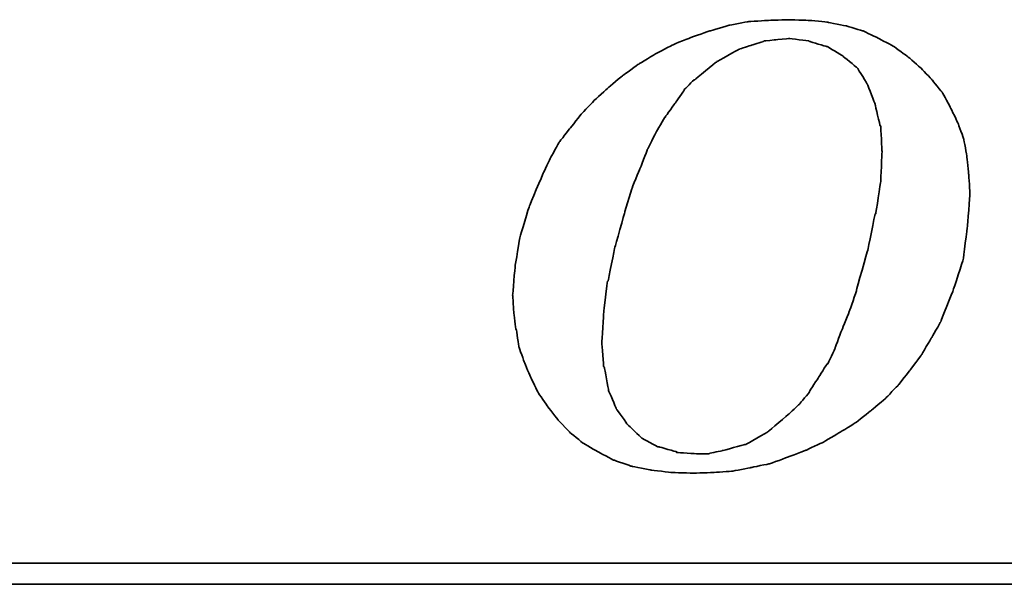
# Model space of a CAD drawing. Header units: millimetres. Extents: x 8 to 529, y 592 to 778.
# Tile 35 of 52: x 390 to 406, y 649 to 658. Entities that reach past the tile are written whole.
import ezdxf

# ---------------------------------------------------------------- set-up
doc = ezdxf.new("R2010")
doc.units = ezdxf.units.MM
doc.layers.add('DIM', color=4, linetype='Continuous')
doc.layers.add('layer 1', color=7, linetype='Continuous')

# ---------------------------------------------------------------- blocks, each defined once
blk = doc.blocks.new('TBI MOTION logo(完整正式版)')
at = {"layer": 'layer 1', "color": 22, "lineweight": 35}
for points, knots in [([(-11.34375, -6.98375), (-11.34375, -6.98375), (-10.91375, -7.43875), (-10.91375, -7.43875), (-10.91375, -7.43875), (-10.91375, -7.43875), (-10.38625, -7.87125), (-10.38625, -7.87125), (-10.38625, -7.87125), (-10.38625, -7.87125), (-9.81125, -8.20375), (-9.81125, -8.20375), (-9.81125, -8.20375), (-9.81125, -8.20375), (-9.21125, -8.51875), (-9.21125, -8.51875), (-9.21125, -8.51875), (-9.21125, -8.51875), (-8.51625, -8.75875), (-8.51625, -8.75875), (-8.51625, -8.75875), (-8.51625, -8.75875), (-7.77125, -8.90375), (-7.77125, -8.90375), (-7.77125, -8.90375), (-7.77125, -8.90375), (-6.97875, -8.99875), (-6.97875, -8.99875), (-6.97875, -8.99875), (-6.97875, -8.99875), (-6.14125, -9.02375), (-6.14125, -9.02375), (-6.14125, -9.02375), (-6.14125, -9.02375), (-5.37125, -8.99875), (-5.37125, -8.99875), (-5.37125, -8.99875), (-5.37125, -8.99875), (-4.65375, -8.94875), (-4.65375, -8.94875), (-4.65375, -8.94875), (-4.65375, -8.94875), (-3.93375, -8.80625), (-3.93375, -8.80625), (-3.93375, -8.80625), (-3.93375, -8.80625), (-3.21375, -8.66375), (-3.21375, -8.66375), (-3.21375, -8.66375), (-3.21375, -8.66375), (-2.49375, -8.39875), (-2.49375, -8.39875), (-2.49375, -8.39875), (-2.49375, -8.39875), (-1.79875, -8.13375), (-1.79875, -8.13375), (-1.79875, -8.13375), (-1.79875, -8.13375), (-1.17375, -7.84375), (-1.17375, -7.84375), (-1.17375, -7.84375), (-1.17375, -7.84375), (-0.52375, -7.46375), (-0.52375, -7.46375), (-0.52375, -7.46375), (-0.52375, -7.46375), (0.10124, -7.07875), (0.10124, -7.07875), (0.10124, -7.07875), (0.10124, -7.07875), (0.67625, -6.62375), (0.67625, -6.62375), (0.67625, -6.62375), (0.67625, -6.62375), (1.24874, -6.14375), (1.24874, -6.14375), (1.24874, -6.14375), (1.24874, -6.14375), (1.72874, -5.64125), (1.72874, -5.64125), (1.72874, -5.64125), (1.72874, -5.64125), (2.18624, -5.06375), (2.18624, -5.06375), (2.18624, -5.06375), (2.18624, -5.06375), (2.61625, -4.48874), (2.61625, -4.48874), (2.61625, -4.48874), (2.61625, -4.48874), (3.00125, -3.83874), (3.00125, -3.83874), (3.00125, -3.83874), (3.00125, -3.83874), (3.36124, -3.21374), (3.36124, -3.21374), (3.36124, -3.21374), (3.36124, -3.21374), (3.84374, -1.99125), (3.84374, -1.99125), (3.84374, -1.99125), (3.84374, -1.99125), (4.22625, -0.81875), (4.22625, -0.81875), (4.22625, -0.81875), (4.22625, -0.81875), (4.39125, 0.45624), (4.39125, 0.45624), (4.39125, 0.45624), (4.39125, 0.45624), (4.48874, 1.70124), (4.48874, 1.70124), (4.48874, 1.70124), (4.48874, 1.70124), (4.43874, 2.44625), (4.43874, 2.44625), (4.43874, 2.44625), (4.43874, 2.44625), (4.36874, 3.14125), (4.36874, 3.14125), (4.36874, 3.14125), (4.36874, 3.14125), (4.25125, 3.81125), (4.25125, 3.81125), (4.25125, 3.81125), (4.25125, 3.81125), (4.03124, 4.41125), (4.03124, 4.41125), (4.03124, 4.41125), (4.03124, 4.41125), (3.74374, 5.01125), (3.74374, 5.01125), (3.74374, 5.01125), (3.74374, 5.01125), (3.43124, 5.58875), (3.43124, 5.58875), (3.43124, 5.58875), (3.43124, 5.58875), (3.02625, 6.09125), (3.02625, 6.09125), (3.02625, 6.09125), (3.02625, 6.09125), (2.59374, 6.54875), (2.59374, 6.54875), (2.59374, 6.54875), (2.59374, 6.54875), (2.09124, 6.98125), (2.09124, 6.98125), (2.09124, 6.98125), (2.09124, 6.98125), (1.56124, 7.36625), (1.56124, 7.36625), (1.56124, 7.36625), (1.56124, 7.36625), (0.98624, 7.67625), (0.98624, 7.67625), (0.98624, 7.67625), (0.98624, 7.67625), (0.38624, 7.96375), (0.38624, 7.96375), (0.38624, 7.96375), (0.38624, 7.96375), (-0.25875, 8.15625), (-0.25875, 8.15625), (-0.25875, 8.15625), (-0.25875, 8.15625), (-0.98125, 8.30125), (-0.98125, 8.30125), (-0.98125, 8.30125), (-0.98125, 8.30125), (-1.70124, 8.37125), (-1.70124, 8.37125), (-1.70124, 8.37125), (-1.70124, 8.37125), (-2.49375, 8.39624), (-2.49375, 8.39624), (-2.49375, 8.39624), (-2.49375, 8.39624), (-3.28625, 8.37125), (-3.28625, 8.37125), (-3.28625, 8.37125), (-3.28625, 8.37125), (-4.05125, 8.32125), (-4.05125, 8.32125), (-4.05125, 8.32125), (-4.05125, 8.32125), (-4.77375, 8.18125), (-4.77375, 8.18125), (-4.77375, 8.18125), (-4.77375, 8.18125), (-5.51625, 7.96375), (-5.51625, 7.96375), (-5.51625, 7.96375), (-5.51625, 7.96375), (-6.21125, 7.72625), (-6.21125, 7.72625), (-6.21125, 7.72625), (-6.21125, 7.72625), (-6.92875, 7.43625), (-6.92875, 7.43625), (-6.92875, 7.43625), (-6.92875, 7.43625), (-7.57875, 7.10125), (-7.57875, 7.10125), (-7.57875, 7.10125), (-7.57875, 7.10125), (-8.24875, 6.69125), (-8.24875, 6.69125), (-8.24875, 6.69125), (-8.24875, 6.69125), (-8.84875, 6.26125), (-8.84875, 6.26125), (-8.84875, 6.26125), (-8.84875, 6.26125), (-9.42625, 5.78125), (-9.42625, 5.78125), (-9.42625, 5.78125), (-9.42625, 5.78125), (-9.95375, 5.30125), (-9.95375, 5.30125), (-9.95375, 5.30125), (-9.95375, 5.30125), (-10.43375, 4.79624), (-10.43375, 4.79624), (-10.43375, 4.79624), (-10.43375, 4.79624), (-10.88875, 4.22125), (-10.88875, 4.22125), (-10.88875, 4.22125), (-10.88875, 4.22125), (-11.29875, 3.69375), (-11.29875, 3.69375), (-11.29875, 3.69375), (-11.29875, 3.69375), (-11.63375, 3.09125), (-11.63375, 3.09125), (-11.63375, 3.09125), (-11.63375, 3.09125), (-11.91875, 2.49625), (-11.91875, 2.49625), (-11.91875, 2.49625), (-11.91875, 2.49625), (-12.44875, 1.24625), (-12.44875, 1.24625), (-12.44875, 1.24625), (-12.44875, 1.24625), (-12.80875, 0.06874), (-12.80875, 0.06874), (-12.80875, 0.06874), (-12.80875, 0.06874), (-12.99875, -1.07875), (-12.99875, -1.07875), (-12.99875, -1.07875), (-12.99875, -1.07875), (-13.09375, -2.18375), (-13.09375, -2.18375), (-13.09375, -2.18375), (-13.09375, -2.18375), (-13.04875, -2.85375), (-13.04875, -2.85375), (-13.04875, -2.85375), (-13.04875, -2.85375), (-12.97375, -3.50375), (-12.97375, -3.50375), (-12.97375, -3.50375), (-12.97375, -3.50375), (-12.95375, -3.50375), (-12.95375, -3.50375), (-12.95375, -3.50375), (-12.95375, -3.50375), (-12.85375, -4.17375), (-12.85375, -4.17375), (-12.85375, -4.17375), (-12.85375, -4.17375), (-12.63875, -4.77624), (-12.63875, -4.77624), (-12.63875, -4.77624), (-12.63875, -4.77624), (-12.39875, -5.35125), (-12.39875, -5.35125), (-12.39875, -5.35125), (-12.39875, -5.35125), (-12.11375, -5.92875), (-12.11375, -5.92875), (-12.11375, -5.92875), (-12.11375, -5.92875), (-11.75375, -6.45375), (-11.75375, -6.45375), (-11.75375, -6.45375), (-11.75375, -6.45375), (-11.34375, -6.98375), (-11.34375, -6.98375)], [0, 0, 0, 0, 0.01369863, 0.01369863, 0.01369863, 0.01369864, 0.02739726, 0.02739726, 0.02739726, 0.02739727, 0.04109589, 0.04109589, 0.04109589, 0.0410959, 0.05479452, 0.05479452, 0.05479452, 0.05479453, 0.06849315, 0.06849315, 0.06849315, 0.06849316, 0.08219178, 0.08219178, 0.08219178, 0.08219179, 0.09589041, 0.09589041, 0.09589041, 0.09589042, 0.10958904, 0.10958904, 0.10958904, 0.10958905, 0.12328767, 0.12328767, 0.12328767, 0.12328768, 0.1369863, 0.1369863, 0.1369863, 0.13698631, 0.15068493, 0.15068493, 0.15068493, 0.15068494, 0.16438356, 0.16438356, 0.16438356, 0.16438357, 0.17808219, 0.17808219, 0.17808219, 0.1780822, 0.19178082, 0.19178082, 0.19178082, 0.19178083, 0.20547945, 0.20547945, 0.20547945, 0.20547946, 0.21917808, 0.21917808, 0.21917808, 0.21917809, 0.23287671, 0.23287671, 0.23287671, 0.23287672, 0.24657534, 0.24657534, 0.24657534, 0.24657535, 0.26027397, 0.26027397, 0.26027397, 0.26027398, 0.2739726, 0.2739726, 0.2739726, 0.27397261, 0.28767123, 0.28767123, 0.28767123, 0.28767124, 0.30136986, 0.30136986, 0.30136986, 0.30136987, 0.31506849, 0.31506849, 0.31506849, 0.3150685, 0.32876712, 0.32876712, 0.32876712, 0.32876713, 0.34246575, 0.34246575, 0.34246575, 0.34246576, 0.35616438, 0.35616438, 0.35616438, 0.35616439, 0.36986301, 0.36986301, 0.36986301, 0.36986302, 0.38356164, 0.38356164, 0.38356164, 0.38356165, 0.39726027, 0.39726027, 0.39726027, 0.39726028, 0.4109589, 0.4109589, 0.4109589, 0.41095891, 0.42465753, 0.42465753, 0.42465753, 0.42465754, 0.43835616, 0.43835616, 0.43835616, 0.43835617, 0.45205479, 0.45205479, 0.45205479, 0.4520548, 0.46575342, 0.46575342, 0.46575342, 0.46575343, 0.47945205, 0.47945205, 0.47945205, 0.47945206, 0.49315068, 0.49315068, 0.49315068, 0.49315069, 0.50684932, 0.50684932, 0.50684932, 0.50684933, 0.52054795, 0.52054795, 0.52054795, 0.52054796, 0.53424658, 0.53424658, 0.53424658, 0.53424659, 0.54794521, 0.54794521, 0.54794521, 0.54794522, 0.56164384, 0.56164384, 0.56164384, 0.56164385, 0.57534247, 0.57534247, 0.57534247, 0.57534248, 0.5890411, 0.5890411, 0.5890411, 0.58904111, 0.60273973, 0.60273973, 0.60273973, 0.60273974, 0.61643836, 0.61643836, 0.61643836, 0.61643837, 0.63013699, 0.63013699, 0.63013699, 0.630137, 0.64383562, 0.64383562, 0.64383562, 0.64383563, 0.65753425, 0.65753425, 0.65753425, 0.65753426, 0.67123288, 0.67123288, 0.67123288, 0.67123289, 0.68493151, 0.68493151, 0.68493151, 0.68493152, 0.69863014, 0.69863014, 0.69863014, 0.69863015, 0.71232877, 0.71232877, 0.71232877, 0.71232878, 0.7260274, 0.7260274, 0.7260274, 0.72602741, 0.73972603, 0.73972603, 0.73972603, 0.73972604, 0.75342466, 0.75342466, 0.75342466, 0.75342467, 0.76712329, 0.76712329, 0.76712329, 0.7671233, 0.78082192, 0.78082192, 0.78082192, 0.78082193, 0.79452055, 0.79452055, 0.79452055, 0.79452056, 0.80821918, 0.80821918, 0.80821918, 0.80821919, 0.82191781, 0.82191781, 0.82191781, 0.82191782, 0.83561644, 0.83561644, 0.83561644, 0.83561645, 0.84931507, 0.84931507, 0.84931507, 0.84931508, 0.8630137, 0.8630137, 0.8630137, 0.86301371, 0.87671233, 0.87671233, 0.87671233, 0.87671234, 0.89041096, 0.89041096, 0.89041096, 0.89041097, 0.90410959, 0.90410959, 0.90410959, 0.9041096, 0.91780822, 0.91780822, 0.91780822, 0.91780823, 0.93150685, 0.93150685, 0.93150685, 0.93150686, 0.94520548, 0.94520548, 0.94520548, 0.94520549, 0.95890411, 0.95890411, 0.95890411, 0.95890412, 0.97260274, 0.97260274, 0.97260274, 0.97260275, 0.98630137, 0.98630137, 0.98630137, 0.98630138, 1, 1, 1, 1]), ([(-8.77875, 1.03124), (-8.77875, 1.03124), (-8.51625, 1.89625), (-8.51625, 1.89625), (-8.51625, 1.89625), (-8.51625, 1.89625), (-8.20375, 2.66375), (-8.20375, 2.66375), (-8.20375, 2.66375), (-8.20375, 2.66375), (-7.91625, 3.38125), (-7.91625, 3.38125), (-7.91625, 3.38125), (-7.91625, 3.38125), (-7.91625, 3.40624), (-7.91625, 3.40624), (-7.91625, 3.40624), (-7.91625, 3.40624), (-7.57875, 4.07624), (-7.57875, 4.07624), (-7.57875, 4.07624), (-7.57875, 4.07624), (-7.24375, 4.65125), (-7.24375, 4.65125), (-7.24375, 4.65125), (-7.24375, 4.65125), (-7.21875, 4.65125), (-7.21875, 4.65125), (-7.21875, 4.65125), (-7.21875, 4.65125), (-7.21875, 4.67624), (-7.21875, 4.67624), (-7.21875, 4.67624), (-7.21875, 4.67624), (-6.83625, 5.20375), (-6.83625, 5.20375), (-6.83625, 5.20375), (-6.83625, 5.20375), (-6.49875, 5.68625), (-6.49875, 5.68625), (-6.49875, 5.68625), (-6.49875, 5.68625), (-6.49875, 5.70625), (-6.49875, 5.70625), (-6.49875, 5.70625), (-6.49875, 5.70625), (-6.11625, 6.09125), (-6.11625, 6.09125), (-6.11625, 6.09125), (-6.11625, 6.09125), (-6.09125, 6.09125), (-6.09125, 6.09125), (-6.09125, 6.09125), (-6.09125, 6.09125), (-5.27375, 6.76625), (-5.27375, 6.76625), (-5.27375, 6.76625), (-5.27375, 6.76625), (-5.24875, 6.76625), (-5.24875, 6.76625), (-5.24875, 6.76625), (-5.24875, 6.76625), (-5.24875, 6.78625), (-5.24875, 6.78625), (-5.24875, 6.78625), (-5.24875, 6.78625), (-4.38875, 7.26624), (-4.38875, 7.26624), (-4.38875, 7.26624), (-4.38875, 7.26624), (-4.36125, 7.26624), (-4.36125, 7.26624), (-4.36125, 7.26624), (-4.36125, 7.26624), (-3.93375, 7.41125), (-3.93375, 7.41125), (-3.93375, 7.41125), (-3.93375, 7.41125), (-3.47375, 7.55625), (-3.47375, 7.55625), (-3.47375, 7.55625), (-3.47375, 7.55625), (-3.45375, 7.55625), (-3.45375, 7.55625), (-3.45375, 7.55625), (-3.45375, 7.55625), (-3.42875, 7.58124), (-3.42875, 7.58124), (-3.42875, 7.58124), (-3.42875, 7.58124), (-2.97375, 7.62625), (-2.97375, 7.62625), (-2.97375, 7.62625), (-2.97375, 7.62625), (-2.49375, 7.67625), (-2.49375, 7.67625), (-2.49375, 7.67625), (-2.49375, 7.67625), (-2.46875, 7.67625), (-2.46875, 7.67625), (-2.46875, 7.67625), (-2.46875, 7.67625), (-1.70124, 7.58124), (-1.70124, 7.58124), (-1.70124, 7.58124), (-1.70124, 7.58124), (-1.67875, 7.55625), (-1.67875, 7.55625), (-1.67875, 7.55625), (-1.67875, 7.55625), (-1.65375, 7.55625), (-1.65375, 7.55625), (-1.65375, 7.55625), (-1.65375, 7.55625), (-1.03125, 7.36625), (-1.03125, 7.36625), (-1.03125, 7.36625), (-1.03125, 7.36625), (-1.00625, 7.36625), (-1.00625, 7.36625), (-1.00625, 7.36625), (-1.00625, 7.36625), (-0.43124, 7.02624), (-0.43124, 7.02624), (-0.43124, 7.02624), (-0.43124, 7.02624), (-0.40625, 7.00624), (-0.40625, 7.00624), (-0.40625, 7.00624), (-0.40625, 7.00624), (0.12124, 6.57124), (0.12124, 6.57124), (0.12124, 6.57124), (0.12124, 6.57124), (0.14624, 6.54875), (0.14624, 6.54875), (0.14624, 6.54875), (0.14624, 6.54875), (0.17124, 6.52375), (0.17124, 6.52375), (0.17124, 6.52375), (0.17124, 6.52375), (0.55625, 5.89875), (0.55625, 5.89875), (0.55625, 5.89875), (0.55625, 5.89875), (0.55625, 5.87625), (0.55625, 5.87625), (0.55625, 5.87625), (0.55625, 5.87625), (0.84124, 5.15625), (0.84124, 5.15625), (0.84124, 5.15625), (0.84124, 5.15625), (0.84124, 5.13125), (0.84124, 5.13125), (0.84124, 5.13125), (0.84124, 5.13125), (1.03624, 4.31875), (1.03624, 4.31875), (1.03624, 4.31875), (1.03624, 4.31875), (1.05624, 4.31875), (1.05624, 4.31875), (1.05624, 4.31875), (1.05624, 4.31875), (1.05624, 4.29125), (1.05624, 4.29125), (1.05624, 4.29125), (1.05624, 4.29125), (1.10625, 3.33125), (1.10625, 3.33125), (1.10625, 3.33125), (1.10625, 3.33125), (1.10625, 3.30875), (1.10625, 3.30875), (1.10625, 3.30875), (1.10625, 3.30875), (1.05624, 2.20624), (1.05624, 2.20624), (1.05624, 2.20624), (1.05624, 2.20624), (1.05624, 2.18124), (1.05624, 2.18124), (1.05624, 2.18124), (1.05624, 2.18124), (0.86624, 0.93624), (0.86624, 0.93624), (0.86624, 0.93624), (0.86624, 0.93624), (0.84124, 0.93624), (0.84124, 0.93624), (0.84124, 0.93624), (0.84124, 0.93624), (0.55625, -0.45874), (0.55625, -0.45874), (0.55625, -0.45874), (0.55625, -0.45874), (0.12124, -1.99125), (0.12124, -1.99125), (0.12124, -1.99125), (0.12124, -1.99125), (0.12124, -2.01874), (0.12124, -2.01874), (0.12124, -2.01874), (0.12124, -2.01874), (-0.13874, -2.78375), (-0.13874, -2.78375), (-0.13874, -2.78375), (-0.13874, -2.78375), (-0.43124, -3.50375), (-0.43124, -3.50375), (-0.43124, -3.50375), (-0.43124, -3.50375), (-0.69375, -4.19875), (-0.69375, -4.19875), (-0.69375, -4.19875), (-0.69375, -4.19875), (-0.69375, -4.22375), (-0.69375, -4.22375), (-0.69375, -4.22375), (-0.69375, -4.22375), (-0.98125, -4.82374), (-0.98125, -4.82374), (-0.98125, -4.82374), (-0.98125, -4.82374), (-1.00625, -4.82374), (-1.00625, -4.82374), (-1.00625, -4.82374), (-1.00625, -4.82374), (-1.33875, -5.35125), (-1.33875, -5.35125), (-1.33875, -5.35125), (-1.33875, -5.35125), (-1.67875, -5.87875), (-1.67875, -5.87875), (-1.67875, -5.87875), (-1.67875, -5.87875), (-1.67875, -5.90375), (-1.67875, -5.90375), (-1.67875, -5.90375), (-1.67875, -5.90375), (-2.05875, -6.35875), (-2.05875, -6.35875), (-2.05875, -6.35875), (-2.05875, -6.35875), (-2.08375, -6.38375), (-2.08375, -6.38375), (-2.08375, -6.38375), (-2.08375, -6.38375), (-2.46875, -6.74375), (-2.46875, -6.74375), (-2.46875, -6.74375), (-2.46875, -6.74375), (-3.25875, -7.41625), (-3.25875, -7.41625), (-3.25875, -7.41625), (-3.25875, -7.41625), (-3.28625, -7.43875), (-3.28625, -7.43875), (-3.28625, -7.43875), (-3.28625, -7.43875), (-4.12375, -7.91875), (-4.12375, -7.91875), (-4.12375, -7.91875), (-4.12375, -7.91875), (-4.14875, -7.91875), (-4.14875, -7.91875), (-4.14875, -7.91875), (-4.14875, -7.91875), (-4.17125, -7.91875), (-4.17125, -7.91875), (-4.17125, -7.91875), (-4.17125, -7.91875), (-5.03375, -8.15875), (-5.03375, -8.15875), (-5.03375, -8.15875), (-5.03375, -8.15875), (-5.51625, -8.25625), (-5.51625, -8.25625), (-5.51625, -8.25625), (-5.51625, -8.25625), (-5.54125, -8.27875), (-5.54125, -8.27875), (-5.54125, -8.27875), (-5.54125, -8.27875), (-5.56375, -8.27875), (-5.56375, -8.27875), (-5.56375, -8.27875), (-5.56375, -8.27875), (-5.99625, -8.27875), (-5.99625, -8.27875), (-5.99625, -8.27875), (-5.99625, -8.27875), (-6.76375, -8.23125), (-6.76375, -8.23125), (-6.76375, -8.23125), (-6.76375, -8.23125), (-6.78875, -8.23125), (-6.78875, -8.23125), (-6.78875, -8.23125), (-6.78875, -8.23125), (-6.78875, -8.20375), (-6.78875, -8.20375), (-6.78875, -8.20375), (-6.78875, -8.20375), (-7.45875, -8.01375), (-7.45875, -8.01375), (-7.45875, -8.01375), (-7.45875, -8.01375), (-7.48375, -8.01375), (-7.48375, -8.01375), (-7.48375, -8.01375), (-7.48375, -8.01375), (-7.50875, -8.01375), (-7.50875, -8.01375), (-7.50875, -8.01375), (-7.50875, -8.01375), (-8.13125, -7.67875), (-8.13125, -7.67875), (-8.13125, -7.67875), (-8.13125, -7.67875), (-8.15625, -7.65375), (-8.15625, -7.65375), (-8.15625, -7.65375), (-8.15625, -7.65375), (-8.65875, -7.17375), (-8.65875, -7.17375), (-8.65875, -7.17375), (-8.65875, -7.17375), (-8.68375, -7.14875), (-8.68375, -7.14875), (-8.68375, -7.14875), (-8.68375, -7.14875), (-9.08875, -6.57375), (-9.08875, -6.57375), (-9.08875, -6.57375), (-9.08875, -6.57375), (-9.11375, -6.54875), (-9.11375, -6.54875), (-9.11375, -6.54875), (-9.11375, -6.54875), (-9.11375, -6.52875), (-9.11375, -6.52875), (-9.11375, -6.52875), (-9.11375, -6.52875), (-9.40375, -5.85375), (-9.40375, -5.85375), (-9.40375, -5.85375), (-9.40375, -5.85375), (-9.40375, -5.82875), (-9.40375, -5.82875), (-9.40375, -5.82875), (-9.40375, -5.82875), (-9.56875, -4.96875), (-9.56875, -4.96875), (-9.56875, -4.96875), (-9.56875, -4.96875), (-9.59375, -4.94375), (-9.59375, -4.94375), (-9.59375, -4.94375), (-9.59375, -4.94375), (-9.66375, -4.03375), (-9.66375, -4.03375), (-9.66375, -4.03375), (-9.66375, -4.03375), (-9.66375, -4.00875), (-9.66375, -4.00875), (-9.66375, -4.00875), (-9.66375, -4.00875), (-9.59375, -2.85375), (-9.59375, -2.85375), (-9.59375, -2.85375), (-9.59375, -2.85375), (-9.45125, -1.65875), (-9.45125, -1.65875), (-9.45125, -1.65875), (-9.45125, -1.65875), (-9.42625, -1.63375), (-9.42625, -1.63375), (-9.42625, -1.63375), (-9.42625, -1.63375), (-9.16125, -0.33875), (-9.16125, -0.33875), (-9.16125, -0.33875), (-9.16125, -0.33875), (-8.77875, 1.00624), (-8.77875, 1.00624), (-8.77875, 1.00624), (-8.77875, 1.00624), (-8.77875, 1.03124), (-8.77875, 1.03124)], [0, 0, 0, 0, 0.01020408, 0.01020408, 0.01020408, 0.01020409, 0.02040816, 0.02040816, 0.02040816, 0.02040817, 0.03061224, 0.03061224, 0.03061224, 0.03061225, 0.04081633, 0.04081633, 0.04081633, 0.04081634, 0.05102041, 0.05102041, 0.05102041, 0.05102042, 0.06122449, 0.06122449, 0.06122449, 0.0612245, 0.07142857, 0.07142857, 0.07142857, 0.07142858, 0.08163265, 0.08163265, 0.08163265, 0.08163266, 0.09183673, 0.09183673, 0.09183673, 0.09183674, 0.10204082, 0.10204082, 0.10204082, 0.10204083, 0.1122449, 0.1122449, 0.1122449, 0.11224491, 0.12244898, 0.12244898, 0.12244898, 0.12244899, 0.13265306, 0.13265306, 0.13265306, 0.13265307, 0.14285714, 0.14285714, 0.14285714, 0.14285715, 0.15306122, 0.15306122, 0.15306122, 0.15306123, 0.16326531, 0.16326531, 0.16326531, 0.16326532, 0.17346939, 0.17346939, 0.17346939, 0.1734694, 0.18367347, 0.18367347, 0.18367347, 0.18367348, 0.19387755, 0.19387755, 0.19387755, 0.19387756, 0.20408163, 0.20408163, 0.20408163, 0.20408164, 0.21428571, 0.21428571, 0.21428571, 0.21428572, 0.2244898, 0.2244898, 0.2244898, 0.22448981, 0.23469388, 0.23469388, 0.23469388, 0.23469389, 0.24489796, 0.24489796, 0.24489796, 0.24489797, 0.25510204, 0.25510204, 0.25510204, 0.25510205, 0.26530612, 0.26530612, 0.26530612, 0.26530613, 0.2755102, 0.2755102, 0.2755102, 0.27551021, 0.28571429, 0.28571429, 0.28571429, 0.2857143, 0.29591837, 0.29591837, 0.29591837, 0.29591838, 0.30612245, 0.30612245, 0.30612245, 0.30612246, 0.31632653, 0.31632653, 0.31632653, 0.31632654, 0.32653061, 0.32653061, 0.32653061, 0.32653062, 0.33673469, 0.33673469, 0.33673469, 0.3367347, 0.34693878, 0.34693878, 0.34693878, 0.34693879, 0.35714286, 0.35714286, 0.35714286, 0.35714287, 0.36734694, 0.36734694, 0.36734694, 0.36734695, 0.37755102, 0.37755102, 0.37755102, 0.37755103, 0.3877551, 0.3877551, 0.3877551, 0.38775511, 0.39795918, 0.39795918, 0.39795918, 0.39795919, 0.40816327, 0.40816327, 0.40816327, 0.40816328, 0.41836735, 0.41836735, 0.41836735, 0.41836736, 0.42857143, 0.42857143, 0.42857143, 0.42857144, 0.43877551, 0.43877551, 0.43877551, 0.43877552, 0.44897959, 0.44897959, 0.44897959, 0.4489796, 0.45918367, 0.45918367, 0.45918367, 0.45918368, 0.46938776, 0.46938776, 0.46938776, 0.46938777, 0.47959184, 0.47959184, 0.47959184, 0.47959185, 0.48979592, 0.48979592, 0.48979592, 0.48979593, 0.5, 0.5, 0.5, 0.50000001, 0.51020408, 0.51020408, 0.51020408, 0.51020409, 0.52040816, 0.52040816, 0.52040816, 0.52040817, 0.53061224, 0.53061224, 0.53061224, 0.53061225, 0.54081633, 0.54081633, 0.54081633, 0.54081634, 0.55102041, 0.55102041, 0.55102041, 0.55102042, 0.56122449, 0.56122449, 0.56122449, 0.5612245, 0.57142857, 0.57142857, 0.57142857, 0.57142858, 0.58163265, 0.58163265, 0.58163265, 0.58163266, 0.59183673, 0.59183673, 0.59183673, 0.59183674, 0.60204082, 0.60204082, 0.60204082, 0.60204083, 0.6122449, 0.6122449, 0.6122449, 0.61224491, 0.62244898, 0.62244898, 0.62244898, 0.62244899, 0.63265306, 0.63265306, 0.63265306, 0.63265307, 0.64285714, 0.64285714, 0.64285714, 0.64285715, 0.65306122, 0.65306122, 0.65306122, 0.65306123, 0.66326531, 0.66326531, 0.66326531, 0.66326532, 0.67346939, 0.67346939, 0.67346939, 0.6734694, 0.68367347, 0.68367347, 0.68367347, 0.68367348, 0.69387755, 0.69387755, 0.69387755, 0.69387756, 0.70408163, 0.70408163, 0.70408163, 0.70408164, 0.71428571, 0.71428571, 0.71428571, 0.71428572, 0.7244898, 0.7244898, 0.7244898, 0.72448981, 0.73469388, 0.73469388, 0.73469388, 0.73469389, 0.74489796, 0.74489796, 0.74489796, 0.74489797, 0.75510204, 0.75510204, 0.75510204, 0.75510205, 0.76530612, 0.76530612, 0.76530612, 0.76530613, 0.7755102, 0.7755102, 0.7755102, 0.77551021, 0.78571429, 0.78571429, 0.78571429, 0.7857143, 0.79591837, 0.79591837, 0.79591837, 0.79591838, 0.80612245, 0.80612245, 0.80612245, 0.80612246, 0.81632653, 0.81632653, 0.81632653, 0.81632654, 0.82653061, 0.82653061, 0.82653061, 0.82653062, 0.83673469, 0.83673469, 0.83673469, 0.8367347, 0.84693878, 0.84693878, 0.84693878, 0.84693879, 0.85714286, 0.85714286, 0.85714286, 0.85714287, 0.86734694, 0.86734694, 0.86734694, 0.86734695, 0.87755102, 0.87755102, 0.87755102, 0.87755103, 0.8877551, 0.8877551, 0.8877551, 0.88775511, 0.89795918, 0.89795918, 0.89795918, 0.89795919, 0.90816327, 0.90816327, 0.90816327, 0.90816328, 0.91836735, 0.91836735, 0.91836735, 0.91836736, 0.92857143, 0.92857143, 0.92857143, 0.92857144, 0.93877551, 0.93877551, 0.93877551, 0.93877552, 0.94897959, 0.94897959, 0.94897959, 0.9489796, 0.95918367, 0.95918367, 0.95918367, 0.95918368, 0.96938776, 0.96938776, 0.96938776, 0.96938777, 0.97959184, 0.97959184, 0.97959184, 0.97959185, 0.98979592, 0.98979592, 0.98979592, 0.98979593, 1, 1, 1, 1]), ([(75.90875, -9.47875), (75.90875, -9.47875), (75.90875, -12.28625), (75.90875, -12.28625), (75.90875, -12.28625), (75.90875, -12.28625), (75.90875, -12.47875), (75.90875, -12.47875), (75.90875, -12.47875), (75.90875, -12.47875), (75.71625, -12.47875), (75.71625, -12.47875), (75.71625, -12.47875), (75.71625, -12.47875), (-88.32875, -12.47875), (-88.32875, -12.47875), (-88.32875, -12.47875), (-88.32875, -12.47875), (-88.32875, -13.29375), (-88.32875, -13.29375), (-88.32875, -13.29375), (-88.32875, -13.29375), (82.89125, -13.29375), (82.89125, -13.29375), (82.89125, -13.29375), (82.89125, -13.29375), (75.90875, -9.47875), (75.90875, -9.47875)], [0, 0, 0, 0, 0.14285714, 0.14285714, 0.14285714, 0.14285715, 0.28571429, 0.28571429, 0.28571429, 0.2857143, 0.42857143, 0.42857143, 0.42857143, 0.42857144, 0.57142857, 0.57142857, 0.57142857, 0.57142858, 0.71428571, 0.71428571, 0.71428571, 0.71428572, 0.85714286, 0.85714286, 0.85714286, 0.85714287, 1, 1, 1, 1])]:
    blk.add_open_spline(points, degree=3, knots=knots, dxfattribs=at)

msp = doc.modelspace()

# ---------------------------------------------------------------- block references
at = {"layer": 'DIM', "color": 7, "xscale": 0.4268962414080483, "yscale": 0.4268962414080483, "zscale": 0.4268962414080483}
msp.add_blockref('TBI MOTION logo(完整正式版)', (403.675, 654.541), dxfattribs=at)

doc.saveas('drawing.dxf')
